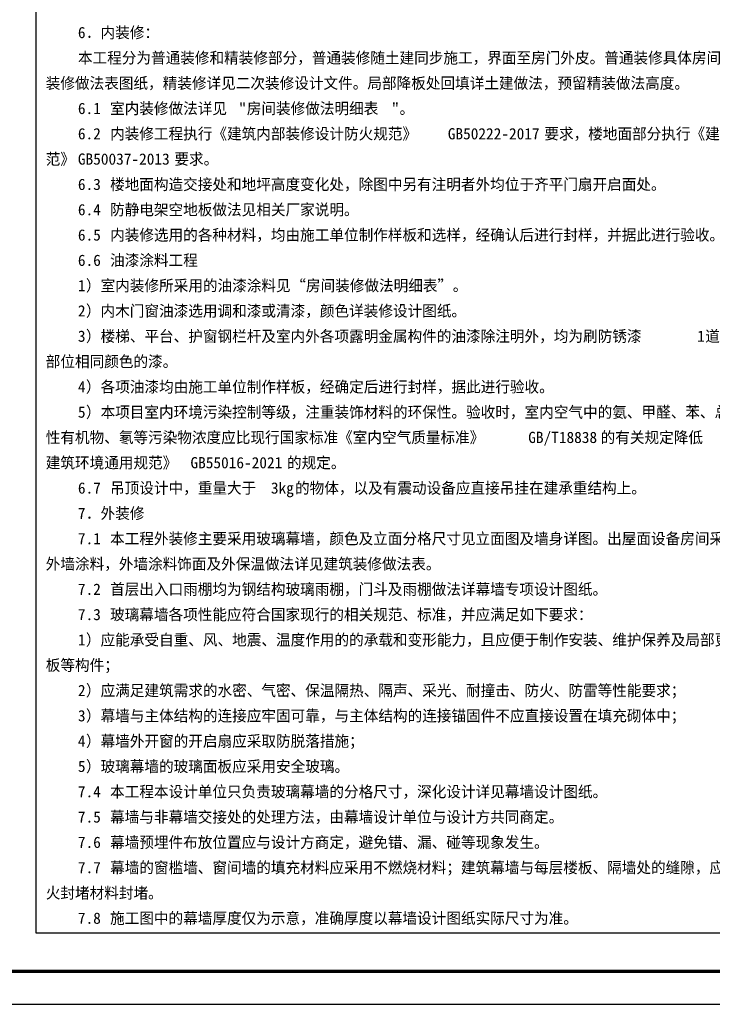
# Model space of a CAD drawing. Extents: x 1109697 to 1467097, y -139975 to 53891.
# Tile 46 of 256: x 1163097 to 1184028, y -74119 to -44353. Entities that reach past the tile are written whole.
import ezdxf

# ---------------------------------------------------------------- set-up
doc = ezdxf.new("R2010")
doc.units = 0
doc.header["$LTSCALE"] = 1000
doc.header["$MEASUREMENT"] = 0
for name, color, linetype in [('PUB_HATCH', 8, 'Continuous'), ('PUB_TEXT', 7, 'Continuous'), ('PUB_TITLE', 4, 'Continuous')]:
    doc.layers.add(name, color=color, linetype=linetype)
doc.styles.add('ST', font='txt')

msp = doc.modelspace()

# ---------------------------------------------------------------- linework, layer by layer
at = {"layer": 'PUB_HATCH'}
msp.add_lwpolyline([(1163597, -19141), (1187797, -19141), (1187797, -71971), (1163597, -71971)], close=True, dxfattribs=at)
at = {"layer": 'PUB_TITLE'}
msp.add_lwpolyline([(1109697, -74119), (1193797, -74119), (1193797, -14719), (1109697, -14719)], close=True, dxfattribs=at)
at = {"layer": 'PUB_TITLE', "const_width": 100}
msp.add_lwpolyline([(1112197, -73119), (1192797, -73119), (1192797, -15719), (1112197, -15719)], close=True, dxfattribs=at)

# ---------------------------------------------------------------- texts
at = {"layer": 'PUB_TEXT', "style": 'ST'}
for s, height, p in [('6', 340, (1164856, -44910)), ('．内装修：', 339.9, (1165099, -44910)), ('本工程分为普通装修和精装修部分，普通装修随土建同步施工，界面至房门外皮。普通装修具体房间详本册', 339.87, (1164856, -45675)), ('装修做法表图纸，精装修详见二次装修设计文件。局部降板处回填详土建做法，预留精装做法高度。', 339.87, (1163884, -46440)), ('6.1', 339.9, (1164856, -47205)), ('室内装修做法详见', 339.9, (1165828, -47205)), ('"', 340, (1169716, -47205)), ('房间装修做法明细表', 339.9, (1169959, -47205)), ('"', 340, (1174334, -47205)), ('。', 340, (1174577, -47205)), ('6.2', 339.9, (1164856, -47970)), ('内装修工程执行《建筑内部装修设计防火规范》', 339.87, (1165828, -47970)), ('GB50222-2017', 339.87, (1176035, -47970)), ('要求，楼地面部分执行《建筑地面设计规', 339.87, (1178952, -47970)), ('范》', 339.9, (1163884, -48735)), ('GB50037-2013', 339.87, (1164856, -48735)), ('要求。', 339.9, (1167772, -48735)), ('楼地面构造交接处和地坪高度变化处，除图中另有注明者外均位于齐平门扇开启面处。', 339.87, (1165828, -49500)), ('6.3', 339.9, (1164856, -49500)), ('6.4', 339.9, (1164856, -50265)), ('防静电架空地板做法见相关厂家说明。', 339.87, (1165828, -50265)), ('6.5', 339.9, (1164856, -51030)), ('内装修选用的各种材料，均由施工单位制作样板和选样，经确认后进行封样，并据此进行验收。', 339.87, (1165828, -51030)), ('6.6', 339.9, (1164856, -51795)), ('油漆涂料工程', 339.9, (1165828, -51795)), ('1', 340, (1164856, -52560)), ('）室内装修所采用的油漆涂料见“房间装修做法明细表”。', 339.87, (1165099, -52560)), ('2', 340, (1164856, -53325)), ('）内木门窗油漆选用调和漆或清漆，颜色详装修设计图纸。', 339.87, (1165099, -53325)), ('3', 340, (1164856, -54090)), ('）楼梯、平台、护窗钢栏杆及室内外各项露明金属构件的油漆除注明外，均为刷防锈漆', 339.87, (1165099, -54090)), ('1', 340, (1183570, -54090)), ('道后再做同室内外', 339.9, (1183813, -54090)), ('部位相同颜色的漆。', 339.9, (1163884, -54855)), ('4', 340, (1164856, -55620)), ('）各项油漆均由施工单位制作样板，经确定后进行封样，据此进行验收。', 339.87, (1165099, -55620)), ('5', 340, (1164856, -56385)), ('）本项目室内环境污染控制等级，注重装饰材料的环保性。验收时，室内空气中的氨、甲醛、苯、总挥发', 339.87, (1165099, -56385)), ('性有机物、氡等污染物浓度应比现行国家标准《室内空气质量标准》', 339.87, (1163884, -57150)), ('GB/T18838', 339.9, (1178466, -57150)), ('的有关规定降低', 339.9, (1180653, -57150)), ('建筑环境通用规范》', 339.9, (1163884, -57915)), ('GB55016-2021', 339.87, (1168258, -57915)), ('的规定。', 339.9, (1171175, -57915)), ('6.7', 339.9, (1164856, -58680)), ('吊顶设计中，重量大于', 339.9, (1165828, -58680)), ('3kg', 339.9, (1170689, -58680)), ('的物体，以及有震动设备应直接吊挂在建承重结构上。', 339.87, (1171418, -58680)), ('7', 340, (1164856, -59445)), ('．外装修', 339.9, (1165099, -59445)), ('本工程外装修主要采用玻璃幕墙，颜色及立面分格尺寸见立面图及墙身详图。出屋面设备房间采用灰色', 339.87, (1165828, -60210)), ('7.1', 339.9, (1164856, -60210)), ('外墙涂料，外墙涂料饰面及外保温做法详见建筑装修做法表。', 339.87, (1163884, -60975)), ('7.2', 339.9, (1164856, -61740)), ('首层出入口雨棚均为钢结构玻璃雨棚，门斗及雨棚做法详幕墙专项设计图纸。', 339.87, (1165828, -61740)), ('7.3', 339.9, (1164856, -62505)), ('玻璃幕墙各项性能应符合国家现行的相关规范、标准，并应满足如下要求：', 339.87, (1165828, -62505)), ('1', 340, (1164856, -63270)), ('）应能承受自重、风、地震、温度作用的的承载和变形能力，且应便于制作安装、维护保养及局部更换面', 339.87, (1165099, -63270)), ('板等构件；', 339.9, (1163884, -64035)), ('2', 340, (1164856, -64800)), ('）应满足建筑需求的水密、气密、保温隔热、隔声、采光、耐撞击、防火、防雷等性能要求；', 339.87, (1165099, -64800)), ('）幕墙与主体结构的连接应牢固可靠，与主体结构的连接锚固件不应直接设置在填充砌体中；', 339.87, (1165099, -65565)), ('3', 340, (1164856, -65565)), ('4', 340, (1164856, -66330)), ('）幕墙外开窗的开启扇应采取防脱落措施；', 339.87, (1165099, -66330)), ('5', 340, (1164856, -67095)), ('）玻璃幕墙的玻璃面板应采用安全玻璃。', 339.87, (1165099, -67095)), ('7.4', 339.9, (1164856, -67860)), ('本工程本设计单位只负责玻璃幕墙的分格尺寸，深化设计详见幕墙设计图纸。', 339.87, (1165828, -67860)), ('7.5', 339.9, (1164856, -68625)), ('幕墙与非幕墙交接处的处理方法，由幕墙设计单位与设计方共同商定。', 339.87, (1165828, -68625)), ('7.6', 339.9, (1164856, -69390)), ('幕墙预埋件布放位置应与设计方商定，避免错、漏、碰等现象发生。', 339.87, (1165828, -69390)), ('7.7', 339.9, (1164856, -70155)), ('幕墙的窗槛墙、窗间墙的填充材料应采用不燃烧材料；建筑幕墙与每层楼板、隔墙处的缝隙，应采用防', 339.87, (1165828, -70155)), ('火封堵材料封堵。', 339.9, (1163884, -70920)), ('7.8', 339.9, (1164856, -71685)), ('施工图中的幕墙厚度仅为示意，准确厚度以幕墙设计图纸实际尺寸为准。', 339.87, (1165828, -71685))]:
    msp.add_text(s, height=height, dxfattribs=at).set_placement(p)

doc.saveas('drawing.dxf')
